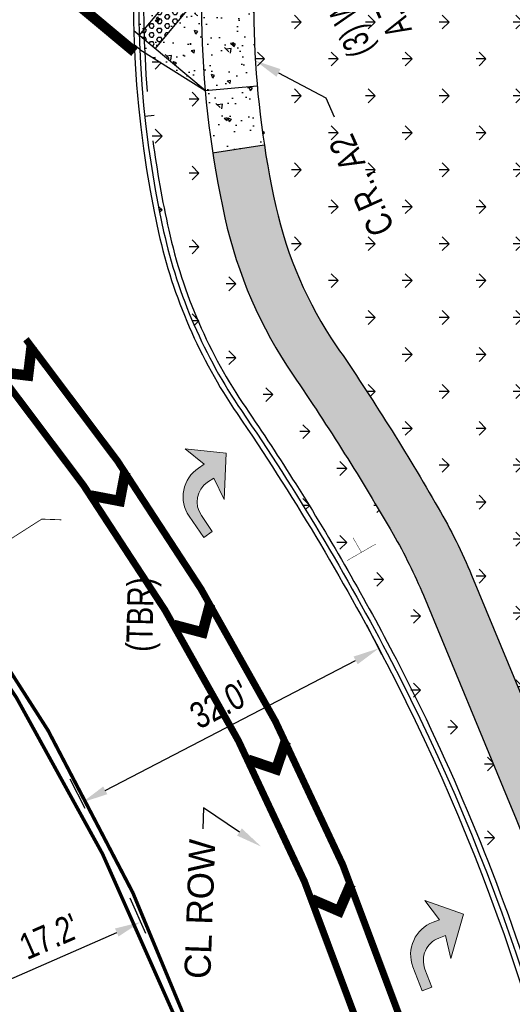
# Model space of a CAD drawing. Header units: feet. Extents: x 161194 to 165526, y 286511 to 289383.
# Tile 18 of 34: x 161741 to 161788, y 288856 to 288950. Entities that reach past the tile are written whole.
import ezdxf
from ezdxf import colors
from ezdxf.entities.mleader import LeaderData, LeaderLine
from ezdxf.math import Vec2, Vec3

# ---------------------------------------------------------------- set-up
doc = ezdxf.new("R2010")
doc.units = ezdxf.units.FT
doc.header["$MEASUREMENT"] = 0
doc.layers.add('DR_P_Storm_Sewer', color=1, linetype='Continuous', true_color=0xff0000)
doc.layers.add('UT_P_Water', color=5, linetype='Continuous', true_color=0x0000ff)
for name, color, linetype in [('DR_P_Text', 1, 'Continuous'), ('DR_P_Underdrain', 1, 'Continuous'), ('GE_P_CL_Text', 4, 'Continuous'), ('PM_P_Cells', 7, 'Continuous'), ('PM_P_Edge_Line', 7, 'Continuous'), ('PM_X_Cells', 251, 'Continuous'), ('PV_P_Curb', 6, 'Continuous'), ('PV_P_EOP', 7, 'Continuous'), ('PV_P_Walk', 4, 'Continuous'), ('SC_Shading1', 247, 'Continuous'), ('SC_Shading2', 255, 'Continuous'), ('SN_P_Signs', 1, 'Continuous')]:
    doc.layers.add(name, color=color, linetype=linetype)
doc.styles.add('Slanted-Normal', font='font31.shx', dxfattribs={"height": 0.1})
doc.styles.get("Standard").update_dxf_attribs({"font": 'font31.shx'})
doc.dimstyles.new('COEC', dxfattribs={"dimscale": 13.9, "dimtxt": 0.18, "dimasz": 0.18, "dimexe": 0.18, "dimexo": 0.0625, "dimgap": 0.09, "dimtad": 1, "dimzin": 0, "dimdsep": 46, "dimtxsty": 'Standard', "dimcen": 0.09, "dimclrd": 256, "dimclre": 256, "dimclrt": 256, "dimaunit": 1, "dimadec": 4, "dimazin": 0, "dimtfac": 1, "dimtofl": 0, "dimtmove": 0, "dimatfit": 3, "dimfxl": 1, "dimtolj": 1, "dimtzin": 0, "dimlwd": -1, "dimlwe": -1, "dimarcsym": 0})

# ---------------------------------------------------------------- blocks, each defined once
blk = doc.blocks.new('PMRT')
at = {"layer": 'PM_X_Cells', "color": 7, "linetype": 'Continuous', "lineweight": 0, "flags": 128}
blk.add_lwpolyline([(-5.521300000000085, 3.333333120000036, -0.4188653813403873), (-2.240412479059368, 6.540874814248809e-06), (-2.240000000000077, 6.540874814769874e-06), (-2.24, -0.666666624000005), (0, 0), (-2.560000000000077, -2.999999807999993), (-6.08, -0.333333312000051), (-3.839999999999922, -0.666666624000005), (-3.840000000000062, 0.03643318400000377, 0.414213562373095), (-6.136900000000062, 2.333333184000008), (-7.999999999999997, 2.333333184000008), (-7.999999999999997, 3.333333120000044), (-5.521300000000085, 3.333333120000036)], format="xyb", close=True, dxfattribs=at)
blk = doc.blocks.new('*D1292')
at = {"layer": 'Defpoints', "color": 0, "transparency": 16777216}
for p in [(161775.1377772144, 288889.8746023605), (161775.9048218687, 288888.3971395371), (161747.5041652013, 288873.6525574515)]:
    blk.add_point(p, dxfattribs=at)
at = {"layer": 'DR_P_Text', "transparency": 16777216}
for p, q in [((161775.4440536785, 288889.284660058), (161773.9858567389, 288892.0934036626)), ((161748.9559218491, 288876.2819407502), (161772.9189759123, 288888.722681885)), ((161747.0433970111, 288874.5400779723), (161745.5852000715, 288877.3488215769))]:
    blk.add_line(p, q, dxfattribs=at)
for points in [[(161772.7269891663, 288889.092482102), (161773.1109626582, 288888.352881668), (161775.1377772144, 288889.8746023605)], [(161748.7639351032, 288876.6517409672), (161749.147908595, 288875.9121405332), (161746.737120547, 288875.1300202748)]]:
    blk.add_solid(points, dxfattribs=at)
at = {"layer": 'DR_P_Text', "transparency": 16777216, "insert": (161759.9007204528, 288884.4992324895), "char_height": 2.5, "attachment_point": 5, "rotation": 27.43668852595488}
blk.add_mtext("\\A1;{\\W0.8;32.0'}", dxfattribs=at)
blk = doc.blocks.new('*D1293')
at = {"layer": 'Defpoints', "color": 0, "transparency": 16777216}
for p in [(161752.3478402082, 288863.6823305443), (161753.2284103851, 288861.6698118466), (161737.51664808, 288854.7951878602)]:
    blk.add_point(p, dxfattribs=at)
at = {"layer": 'DR_P_Text', "transparency": 16777216}
for p, q in [((161752.827555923, 288862.5859535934), (161751.345704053, 288865.9726849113)), ((161738.9264322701, 288857.8098427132), (161750.0574858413, 288862.6801943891)), ((161737.1157936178, 288855.711329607), (161735.6339417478, 288859.0980609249))]:
    blk.add_line(p, q, dxfattribs=at)
for points in [[(161749.8904631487, 288863.0619201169), (161750.2245085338, 288862.2984686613), (161752.3478402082, 288863.6823305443)], [(161738.7594095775, 288858.191568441), (161739.0934549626, 288857.4281169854), (161736.6360779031, 288856.8077065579)]]:
    blk.add_solid(points, dxfattribs=at)
at = {"layer": 'DR_P_Text', "transparency": 16777216, "insert": (161743.590036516, 288862.3063374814), "char_height": 2.5, "attachment_point": 5, "rotation": 23.631605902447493}
blk.add_mtext("\\A1;{\\W0.8;17.2'}", dxfattribs=at)

msp = doc.modelspace()

# ---------------------------------------------------------------- hatches: boundary and pattern name
at = {"layer": 'PM_P_Cells'}
h = msp.add_hatch(color=256, dxfattribs=at)
h.dxf.hatch_style = 1
h.paths.add_polyline_path([(161756.6189325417, 288908.9720412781), (161758.4328810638, 288907.4983943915), (161757.8823775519, 288907.1223638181), (161757.8826102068, 288907.1220232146, 0.4188653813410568), (161756.9806780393, 288902.5327087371), (161758.378764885, 288900.4859291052), (161759.2045120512, 288901.0499694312), (161758.1536484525, 288902.5884190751, -0.4142135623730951), (161758.7547629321, 288905.7806221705), (161759.3353456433, 288906.1771988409), (161760.3235469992, 288904.1395116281), (161760.5401173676, 288908.5502493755)])
h = msp.add_hatch(color=256, dxfattribs=at)
h.dxf.hatch_style = 1
h.paths.add_polyline_path([(161779.5308163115, 288865.7440535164), (161780.9567569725, 288863.8923684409), (161780.3344684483, 288863.6531821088), (161780.3346164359, 288863.6527970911, 0.4188653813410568), (161778.400314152, 288859.3944213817), (161779.2896122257, 288857.0807440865), (161780.2230358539, 288857.4395200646), (161779.5546002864, 288859.1785817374, -0.4142135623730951), (161780.8745085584, 288862.1466352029), (161781.5307985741, 288862.3988905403), (161782.023315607, 288860.1884294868), (161783.2495537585, 288864.4308168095)])
at = {"layer": 'SC_Shading1'}
h = msp.add_hatch(dxfattribs=at)
h.set_pattern_fill('ANSI31', color=256, scale=12)
h.set_pattern_definition([(45, (0, 0), (-1.060660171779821, 1.060660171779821), [])])
edge = h.paths.add_edge_path()
edge.add_arc((161853.4027519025, 288950.8269991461), 90.34155434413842, 154.5290166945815, 162.5223185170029, ccw=False)
edge.add_line((161771.8421079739, 288989.6787404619), (161780.2610598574, 288984.0781714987))
edge.add_arc((161797.9850224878, 289010.7213910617), 32.00000000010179, 236.3668178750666, 267.9316150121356)
edge.add_line((161796.8300692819, 288978.7422403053), (161801.7930000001, 288978.5630000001))
edge.add_line((161801.7930000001, 288978.5630000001), (161805.1149999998, 288980.0249999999))
edge.add_line((161805.1149999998, 288980.0249999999), (161806.5128719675, 288982.4596664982))
edge.add_line((161806.5128719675, 288982.4596664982), (161810.8105734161, 288982.2155760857))
edge.add_line((161810.8105734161, 288982.2155760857), (161810.5104377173, 288973.873787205))
edge.add_line((161810.5104377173, 288973.873787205), (161811.259952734, 288973.8468198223))
edge.add_line((161811.259952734, 288973.8468198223), (161809.7704704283, 288932.4490554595))
edge.add_line((161809.7704704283, 288932.4490554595), (161803.965120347, 288932.6587204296))
edge.add_line((161803.965120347, 288932.6587204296), (161803.0628767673, 288901.5862100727))
edge.add_line((161803.0628767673, 288901.5862100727), (161803.0083098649, 288882.3047284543))
edge.add_line((161803.0083098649, 288882.3047284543), (161803.341168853, 288863.0090549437))
edge.add_line((161803.341168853, 288863.0090549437), (161803.6104735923, 288854.6288795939))
edge.add_line((161803.6104735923, 288854.6288795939), (161815.9784887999, 288853.7854950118))
edge.add_line((161815.9784887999, 288853.7854950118), (161817.7685411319, 288850.2083854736))
edge.add_line((161817.7685411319, 288850.2083854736), (161805.044332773, 288843.8409542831))
edge.add_arc((161800.7929584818, 288852.336589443), 9.50000000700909, 287.2765094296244, 296.58423753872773, ccw=False)
edge.add_arc((161597.5131971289, 288795.7827333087), 211.5000000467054, 12.97367856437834, 16.21259766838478)
edge.add_line((161800.6023329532, 288854.8340070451), (161800.3420000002, 288862.9350000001))
edge.add_line((161800.3420000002, 288862.9350000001), (161800.008236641, 288882.2830994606))
edge.add_line((161800.008236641, 288882.2830994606), (161800.0630000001, 288901.6340000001))
edge.add_line((161800.0630000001, 288901.6340000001), (161801.5415822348, 288952.5551291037))
edge.add_line((161801.5415822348, 288952.5551291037), (161795.8916698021, 288952.7591803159))
edge.add_arc((161798.0639082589, 289011.178156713), 58.45934846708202, 234.3741192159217, 267.87050732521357, ccw=False)
edge.add_arc((161851.6634446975, 288951.4348638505), 88.5000000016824, 162.5594982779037, 172.0598097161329, ccw=False)
h = msp.add_hatch(dxfattribs=at)
h.set_pattern_fill('GRASS', color=256, scale=5, angle=90)
h.set_pattern_definition([(180, (490.8001785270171, 75.48920679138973), (-3.535533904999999, -3.535533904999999), [0.9375, -6.133567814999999]), (135, (490.8001785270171, 75.48920679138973), (-3.535533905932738, -3.535533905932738), [0.9375, -4.0625]), (225, (490.8001785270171, 75.48920679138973), (3.535533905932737, -3.535533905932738), [0.9375, -4.0625])])
edge = h.paths.add_edge_path()
edge.add_line((161795.891669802, 288952.7591803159), (161801.5415822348, 288952.5551291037))
edge.add_line((161801.5415822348, 288952.5551291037), (161799.5630205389, 288901.641964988))
edge.add_line((161799.5630205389, 288901.641964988), (161799.508224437, 288882.2794946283))
edge.add_line((161799.508224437, 288882.2794946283), (161799.8421385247, 288862.9226575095))
edge.add_line((161799.8421385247, 288862.9226575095), (161799.9796936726, 288858.6422417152))
edge.add_line((161799.9796936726, 288858.6422417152), (161799.0246630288, 288858.3457346))
edge.add_arc((161597.5131971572, 288795.7827333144), 211.0000000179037, 17.24793261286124, 20.95168645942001)
edge.add_line((161794.5623585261, 288871.2322396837), (161794.5361444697, 288871.5945378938))
edge.add_line((161794.5361444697, 288871.5945378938), (161794.4353975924, 288878.7702623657))
edge.add_line((161794.4353975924, 288878.7702623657), (161794.1540000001, 288901.7880000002))
edge.add_line((161794.1540000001, 288901.7880000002), (161794.3031590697, 288912.0440130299))
edge.add_line((161794.3031590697, 288912.0440130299), (161795.446, 288933.929))
edge.add_line((161795.446, 288933.929), (161794.9989999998, 288933.463))
edge.add_arc((161795.3041015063, 288929.3033262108), 4.170847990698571, 94.19498785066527, 165.1459530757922)
edge.add_line((161791.2726349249, 288930.3725549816), (161791.1239999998, 288928.4550000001))
edge.add_line((161791.1239999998, 288928.4550000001), (161790.7441921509, 288915.3361550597))
edge.add_line((161790.7441921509, 288915.3361550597), (161790.3390000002, 288901.4180000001))
edge.add_line((161790.3390000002, 288901.4180000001), (161790.2252130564, 288886.5566895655))
edge.add_line((161790.2252130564, 288886.5566895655), (161790.28653294, 288881.9346153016))
edge.add_line((161790.28653294, 288881.9346153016), (161790.2417955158, 288881.86006894))
edge.add_line((161790.2417955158, 288881.86006894), (161784.0204969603, 288896.8676155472))
edge.add_arc((161733.213072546, 288875.8056682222), 55.00000000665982, 22.51619124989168, 30.01991961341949)
edge.add_arc((161570.00006104, 288781.4989194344), 243.4999999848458, 30.01991961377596, 34.33567885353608)
edge.add_arc((161802.8607768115, 288940.5583015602), 38.50000000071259, 192.5640724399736, 214.3356788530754, ccw=False)
edge.add_arc((161851.6634446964, 288951.4348638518), 88.50000000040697, 172.0598097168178, 192.5640724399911, ccw=False)
edge.add_line((161764.0119111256, 288963.6601925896), (161765.8603402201, 288962.4305556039))
edge.add_arc((161797.9850224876, 289010.7213910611), 57.99999999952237, 236.3668178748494, 267.9316150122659)
h = msp.add_hatch(dxfattribs=at)
h.set_pattern_fill('AR-CONC', color=256, scale=0.5, angle=90)
h.set_pattern_definition([(140, (296.8073317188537, 39.45900601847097), (0.3137606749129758, 3.586300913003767), [0.375, -4.125]), (85.00000000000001, (296.8073317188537, 39.45900601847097), (-3.760960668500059, -0.6937566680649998), [0.3, -3.3]), (190.45144446, (296.8334784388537, 39.75786442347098), (-3.447199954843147, 2.89254423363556), [0.31870096, -3.50571056]), (136.1842, (295.8073317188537, 39.45900601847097), (0.827596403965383, 5.336206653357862), [0.5624999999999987, -6.187499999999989]), (186.63563549, (295.8762982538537, 39.90368974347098), (-4.870593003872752, 4.673309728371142), [0.47805171, -5.258568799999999]), (81.18416399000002, (295.8073317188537, 39.45900601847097), (-4.870593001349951, 4.673309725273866), [0.45, -4.950000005]), (111, (296.0573317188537, 39.95900601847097), (2.013094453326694, 2.984535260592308), [0.375, -4.125]), (56.00000000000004, (296.0573317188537, 39.95900601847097), (-3.625750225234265, 1.216576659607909), [0.3, -3.3]), (161.45144474, (296.2250895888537, 40.20771728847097), (-1.612655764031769, 4.201111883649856), [0.3187009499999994, -3.505710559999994]), (127.5, (296.8073317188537, 39.45900601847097), (-1.664469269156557, 0.06079927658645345), [0, -3.26, 0, -3.35, 0, -3.3125]), (97.49999999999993, (296.8073317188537, 39.45900601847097), (-1.972058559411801, 1.315347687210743), [0, -1.91, 0, -3.185, 0, -1.2625]), (57.49999999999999, (296.8073317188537, 38.34400601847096), (0.1127743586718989, 2.669112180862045), [0, -1.249999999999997, 0, -3.899999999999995, 0, -5.174999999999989]), (47.5, (296.8073317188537, 37.84400601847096), (-0.5005249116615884, 2.915930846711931), [0, -1.625, 0, -2.59, 0, -3.675])])
edge = h.paths.add_edge_path()
edge.add_arc((161851.6634449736, 288951.4348638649), 88.50000027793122, 180.8283393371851, 185.0031143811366)
edge.add_arc((161851.6634451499, 288951.4348639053), 88.5000004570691, 185.0031143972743, 188.6823770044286)
edge.add_line((161764.177622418, 288938.0751894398), (161759.2349205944, 288937.3204055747))
edge.add_arc((161851.6634447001, 288951.4348638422), 93.50000000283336, 185.0031143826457, 188.6823770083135, ccw=False)
edge.add_line((161758.5196835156, 288943.2807389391), (161752.253212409, 288947.2092613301))
edge.add_arc((161851.6634446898, 288951.4348638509), 99.49999999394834, 177.1955197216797, 182.4339902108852, ccw=False)
edge.add_line((161752.2826144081, 288956.3031871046), (161758.1732158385, 288950.0831581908))
edge.add_arc((161851.6634451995, 288951.4348638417), 93.50000050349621, 177.1490767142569, 180.8283393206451, ccw=False)
edge.add_line((161758.2791671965, 288956.0853171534), (161763.2729788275, 288955.836629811))
edge.add_arc((161851.6634450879, 288951.4348638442), 88.50000039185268, 177.1490767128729, 180.8283393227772)
h = msp.add_hatch(dxfattribs=at)
h.set_pattern_fill('HEX', color=256, scale=2)
h.set_pattern_definition([(0, (12.02147514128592, 28.88790585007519), (0, 0.4330127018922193), [0.25, -0.5]), (120, (12.02147514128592, 28.88790585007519), (-0.375, -0.2165063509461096), [0.2499999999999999, -0.4999999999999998]), (59.99999999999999, (12.27147514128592, 28.88790585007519), (-0.3749999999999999, 0.2165063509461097), [0.25, -0.5])])
h.paths.add_polyline_path([(161755.4094288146, 288952.3903283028), (161756.9447740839, 288951.1086439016), (161753.7405630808, 288947.2702807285), (161752.2052178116, 288948.5519651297)])
h = msp.add_hatch(dxfattribs=at)
h.set_pattern_fill('GRASS', color=256, scale=5, angle=90)
h.set_pattern_definition([(180, (459.7931156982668, 68.10779809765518), (-3.535533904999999, -3.535533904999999), [0.9375, -6.133567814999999]), (135, (459.7931156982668, 68.10779809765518), (-3.535533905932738, -3.535533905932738), [0.9375, -4.0625]), (225, (459.7931156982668, 68.10779809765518), (3.535533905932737, -3.535533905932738), [0.9375, -4.0625])])
edge = h.paths.add_edge_path()
edge.add_line((161752.253212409, 288947.2092613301), (161758.5196835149, 288943.2807389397))
edge.add_arc((161851.6634446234, 288951.4348638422), 93.49999992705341, 185.003114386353, 192.5640724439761)
edge.add_arc((161802.8607768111, 288940.5583015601), 43.50000000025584, 192.5640724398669, 214.3356788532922)
edge.add_arc((161570.000061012, 288781.4989194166), 238.5000000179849, 30.019919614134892, 34.33567885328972, ccw=False)
edge.add_arc((161733.2130725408, 288875.8056682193), 50.00000001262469, 22.516191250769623, 30.019919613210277, ccw=False)
edge.add_line((161779.4016401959, 288894.9528930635), (161787.8100958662, 288874.6692996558))
edge.add_arc((161597.5131971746, 288795.7827333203), 205.9999999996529, 14.95636129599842, 22.516191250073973, ccw=False)
edge.add_line((161796.5344677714, 288848.9478896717), (161796.8342122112, 288843.7007149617))
edge.add_arc((161800.7929584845, 288852.3365894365), 9.5000000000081, 195.546940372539, 245.372941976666, ccw=False)
edge.add_arc((161597.5131971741, 288795.7827333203), 201.5000000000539, 15.5469403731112, 27.43668852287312)
edge.add_arc((161570.0000610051, 288781.498919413), 232.5000000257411, 27.43668852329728, 34.33567885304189)
edge.add_arc((161802.860776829, 288940.5583015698), 49.50000002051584, 192.5640724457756, 214.3356788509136, ccw=False)
edge.add_arc((161851.6634447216, 288951.4348638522), 99.50000002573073, 182.433990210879, 192.5640724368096, ccw=False)
at = {"layer": 'SC_Shading2'}
h = msp.add_hatch(color=256, dxfattribs=at)
h.dxf.hatch_style = 1
edge = h.paths.add_edge_path()
edge.add_arc((161733.2130725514, 288875.8056682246), 50.00000000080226, 22.51619124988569, 30.01991961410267)
edge.add_arc((161570.0000610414, 288781.498919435), 238.4999999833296, 30.01991961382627, 34.33567885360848)
edge.add_arc((161802.8607768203, 288940.5583015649), 43.50000001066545, 192.5640724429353, 214.3356788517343, ccw=False)
edge.add_arc((161851.6634447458, 288951.4348638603), 93.50000005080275, 188.6823770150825, 192.5640724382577, ccw=False)
edge.add_line((161759.2349205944, 288937.3204055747), (161764.177622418, 288938.0751894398))
edge.add_arc((161851.6634444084, 288951.4348638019), 88.49999970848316, 188.6823770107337, 192.564072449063)
edge.add_arc((161802.8607768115, 288940.5583015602), 38.50000000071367, 192.5640724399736, 214.3356788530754)
edge.add_arc((161570.0000610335, 288781.4989194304), 243.4999999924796, 30.019919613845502, 34.33567885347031, ccw=False)
edge.add_arc((161733.2130725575, 288875.8056682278), 54.99999999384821, 22.516191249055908, 30.01991961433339, ccw=False)
edge.add_line((161784.0204969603, 288896.8676155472), (161792.4289526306, 288876.5840221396))
edge.add_arc((161597.5131971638, 288795.7827333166), 211.0000000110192, 17.24793261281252, 22.51619124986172, ccw=False)
edge.add_line((161799.0246630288, 288858.3457346), (161799.9796936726, 288858.6422417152))
edge.add_line((161799.9796936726, 288858.6422417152), (161800.1046169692, 288854.7549015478))
edge.add_arc((161597.5131972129, 288795.7827333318), 210.9999999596, 14.956361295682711, 16.229705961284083, ccw=False)
edge.add_line((161801.3650811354, 288850.2383060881), (161796.5344677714, 288848.9478896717))
edge.add_arc((161597.513197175, 288795.7827333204), 205.9999999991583, 14.9563612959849, 22.5161912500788)
edge.add_line((161787.8100958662, 288874.6692996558), (161779.4016401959, 288894.9528930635))

# ---------------------------------------------------------------- linework, layer by layer
at = {"layer": 'DR_P_Storm_Sewer', "elevation": 958.2252716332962, "flags": 128}
msp.add_lwpolyline([(161753.6479850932, 288940.8686985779), (161752.7366015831, 288940.7704505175)], dxfattribs=at)
at = {"layer": 'DR_P_Underdrain', "flags": 128}
msp.add_lwpolyline([(161753.0074971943, 288943.1884087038, -0.1294868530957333), (161761.7455968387, 288992.856846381), (161769.4292497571, 289009.5363361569)], format="xyb", dxfattribs=at)
at = {"layer": 'DR_P_Underdrain', "linetype": 'Continuous', "flags": 128}
for points in [[(161753.5166013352, 288938.46577991, 0.02198003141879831), (161755.0341622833, 288929.8992705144, 0.09528334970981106), (161762.3991630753, 288912.9203238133, -0.009361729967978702), (161767.1843218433, 288905.6253359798)], [(161767.1843218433, 288905.6253359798, -0.02074404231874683), (161776.7923423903, 288888.8579077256, -0.0423756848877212), (161789.9178776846, 288857.300526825)]]:
    msp.add_lwpolyline(points, format="xyb", dxfattribs=at)
at = {"layer": 'PM_P_Edge_Line', "const_width": 1, "flags": 128}
for points in [[(161751.7633077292, 288946.9669074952), (161705.7982552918, 288985.3378797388)], [(161741.9095755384, 288918.7837285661), (161741.5709127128, 288915.9884835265), (161738.7498974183, 288916.3302685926)], [(161750.8698548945, 288906.7431514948), (161750.3413952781, 288903.9775018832), (161747.550248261, 288904.5108335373)], [(161758.9883344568, 288894.119665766), (161758.2725375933, 288891.3964834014), (161755.5242493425, 288892.1188794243)], [(161766.2270960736, 288880.9685321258), (161765.319743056, 288878.3052342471), (161762.6277960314, 288879.2223476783)], [(161772.4556855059, 288867.309831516), (161771.3398217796, 288864.726946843), (161768.7291529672, 288865.8548139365)]]:
    msp.add_lwpolyline(points, dxfattribs=at)
at = {"layer": 'PM_P_Edge_Line', "color": 2, "const_width": 0.333}
for points in [[(161767.4280044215, 288816.4625743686, 0.176788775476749), (161698.4889222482, 288935.4172826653, 0.1692527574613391), (161605.7951905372, 288970.3357493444, -0.09014585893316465), (161574.6268577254, 288976.808013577)], [(161768.1154979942, 288804.9621595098, 0.1511574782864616), (161720.2520207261, 288912.7414377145, 0.03933284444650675), (161697.6275021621, 288934.3853771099, 0.166691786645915), (161607.2788223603, 288964.718732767, 0.01483327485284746), (161596.794952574, 288965.294137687), (161572.3084664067, 288965.9104799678)]]:
    msp.add_lwpolyline(points, format="xyb", dxfattribs=at)
at = {"layer": 'PM_P_Edge_Line', "const_width": 0.6659999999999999, "flags": 128}
msp.add_lwpolyline([(161787.2312755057, 288799.7863565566), (161786.8242394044, 288804.9396356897, 0.02198759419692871), (161784.6708133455, 288822.3888348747, -0.002317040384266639), (161784.1741371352, 288825.4254979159, 0.08051588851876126), (161765.254575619, 288882.867921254, 0.04978476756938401), (161741.3651050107, 288919.4627614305)], format="xyb", dxfattribs=at)
at = {"layer": 'PM_P_Edge_Line', "linetype": 'Continuous', "const_width": 0.6666, "flags": 128}
msp.add_lwpolyline([(161738.2493769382, 288916.9543279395, -0.04978476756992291), (161761.7044935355, 288881.0248484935, -0.08051588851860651), (161780.2236410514, 288824.7981378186, 0.01933402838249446), (161785.2861615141, 288799.321027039)], format="xyb", dxfattribs=at)
at = {"layer": 'PV_P_Curb', "flags": 128}
msp.add_lwpolyline([(161796.4415539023, 289073.8367258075), (161796.4147573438, 289073.0947639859, -0.0992204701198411), (161794.547466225, 289065.2573766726), (161761.2914662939, 288993.066048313, 0.1641950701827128), (161754.5461356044, 288929.7905048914, 0.09528334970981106), (161761.9862894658, 288912.6383036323, -0.03011161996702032), (161776.3485821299, 288888.6275236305, -0.08051588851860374), (161796.5194373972, 288827.3859982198, 0.03423473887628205), (161806.3091002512, 288784.7958524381, -0.06728157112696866), (161807.3976313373, 288778.0513354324), (161808.5673534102, 288732.4660778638, 0.05286198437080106), (161809.2436051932, 288727.3444923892, 0.0008731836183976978), (161809.813199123, 288725.0032650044)], format="xyb", dxfattribs=at)
at = {"layer": 'PV_P_EOP', "flags": 128}
msp.add_lwpolyline([(161795.9418796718, 289073.8547719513), (161795.9150831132, 289073.1128101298, -0.0992204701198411), (161794.0933356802, 289065.4665786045), (161760.8373357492, 288993.2752502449, 0.164195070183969), (161754.0581089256, 288929.6817392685, 0.164195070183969)], format="xyb", dxfattribs=at)
at = {"layer": 'PV_P_EOP', "linetype": 'Continuous', "flags": 128}
msp.add_lwpolyline([(161761.5734158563, 288912.3562834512, -0.03011161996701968), (161775.9048218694, 288888.3971395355, -0.08051588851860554), (161796.0256253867, 288827.3075782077, 0.03423473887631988), (161805.8306085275, 288784.6507811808)], format="xyb", dxfattribs=at)
at = {"layer": 'PV_P_EOP'}
msp.add_arc((161802.8607768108, 288940.55830156), 50, 192.5640724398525, 214.3356788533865, dxfattribs=at)
at = {"layer": 'PV_P_Walk', "linetype": 'Continuous', "flags": 128}
for points in [[(161759.4204011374, 288966.7146189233, 0.09615484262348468), (161760.4024557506, 288931.0956923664, 0.09528334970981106), (161766.9407727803, 288916.0225458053, -0.01883327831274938), (161776.5056485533, 288900.8207209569, -0.03275289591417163), (161779.4016401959, 288894.9528930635), (161787.8100958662, 288874.6692996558, -0.04081722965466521), (161798.0977067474, 288842.7066559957)], [(161764.0119111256, 288963.6601925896, 0.08970619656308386), (161765.2827225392, 288932.1833485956, 0.09528334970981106), (161771.0695088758, 288918.8427476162, -0.01883327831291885), (161780.8349061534, 288903.3222262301, -0.03275289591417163), (161784.0204969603, 288896.8676155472), (161792.4289526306, 288876.5840221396, -0.02299116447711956), (161799.0246630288, 288858.3457346)]]:
    msp.add_lwpolyline(points, format="xyb", dxfattribs=at)
at = {"layer": 'PV_P_Walk', "flags": 128}
for points in [[(161752.2052178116, 288948.5519651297), (161755.4094288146, 288952.3903283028)], [(161753.7405630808, 288947.2702807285), (161756.9447740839, 288951.1086439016)], [(161758.5196835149, 288943.2807389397), (161751.693604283, 288948.9790528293)], [(161752.253212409, 288947.2092613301), (161751.7354183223, 288947.6415084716)], [(161752.253212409, 288947.2092613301), (161758.519683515, 288943.2807389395)], [(161758.5196835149, 288943.2807389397), (161763.5006333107, 288943.7167884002)], [(161759.2349205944, 288937.3204055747), (161764.177622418, 288938.0751894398)]]:
    msp.add_lwpolyline(points, dxfattribs=at)
at = {"layer": 'SN_P_Signs', "const_width": 0.04199999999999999, "flags": 128}
for points in [[(161772.0898058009, 288898.2691855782), (161774.8605306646, 288899.8701489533)], [(161772.6746865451, 288900.4550296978), (161773.4751682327, 288899.0696672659)]]:
    msp.add_lwpolyline(points, dxfattribs=at)
at = {"layer": 'UT_P_Water', "const_width": 0.08, "flags": 128}
msp.add_lwpolyline([(161675.5204578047, 288902.6017737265), (161739.9065365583, 288900.3490338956), (161742.8759693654, 288902.2463631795), (161744.7653431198, 288902.1802577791)], dxfattribs=at)

# ---------------------------------------------------------------- block references
at = {"layer": 'PM_P_Cells'}
for p, rotation in [((161756.6189325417, 288908.9720412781), 124.335678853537), ((161779.5308163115, 288865.7440535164), 111.025045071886)]:
    msp.add_blockref('PMRT', p, dxfattribs=dict(at, rotation=rotation))

# ---------------------------------------------------------------- texts
at = {"layer": 'DR_P_Text', "char_height": 2.5, "attachment_point": 5, "style": 'Slanted-Normal'}
for s, insert, rotation in [('{\\W0.7;(3) WV\\PA.T.G.}', (161773.9409837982, 288950.8391901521), 114.04361111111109), ('{\\W0.8;(TBR)}', (161752.6557459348, 288893.1124415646), 88.84415884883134)]:
    msp.add_mtext(s, dxfattribs=dict(at, insert=insert, rotation=rotation))

# ---------------------------------------------------------------- dimensions: what is measured, and where the dimension line sits
at = {"layer": 'DR_P_Text'}
for p1, p2, distance, text, picture, middle in [((161747.5041652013, 288873.6525574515), (161775.9048218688, 288888.3971395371), 1.664708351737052, "{\\W0.8;32.0'}", '*D1292', (161759.9007204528, 288884.4992324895)), ((161737.51664808, 288854.7951878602), (161753.2284103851, 288861.6698118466), 2.1967328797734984, "{\\W0.8;17.2'}", '*D1293', (161743.590036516, 288862.3063374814))]:
    dim = msp.add_aligned_dim(p1=p1, p2=p2, distance=distance, text=text, dimstyle='COEC', override={"dimscale": 20, "dimtxt": 0.125, "dimasz": 0.125, "dimexe": 0.125, "dimexo": 0.05, "dimgap": 0.05}, dxfattribs=at)
    dim.commit()
    dim.dimension.update_dxf_attribs({"geometry": picture, "text_midpoint": middle})

# ---------------------------------------------------------------- leaders
ml = msp.add_multileader_mtext('Standard', dxfattribs=at)
ml.set_content('{\\W0.8;C.R., A2}', color=256, style='Slanted-Normal')
ml.set_leader_properties()
ml.build(insert=Vec2(0, 0))
ml.multileader.update_dxf_attribs({"dogleg_length": 0.1, "arrow_head_size": 2.5, "scale": 20})
ctx = ml.context
ctx.base_point, ctx.scale, ctx.char_height, ctx.arrow_head_size, ctx.plane_origin, ctx.plane_x_axis, ctx.plane_y_axis = Vec3(161777.5162010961, 288925.8408418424), 20, 2.5, 2.5, Vec3(161705.610944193, 288972.9781526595), Vec3(-0.4074318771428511, 0.9132356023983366), Vec3(-0.9132356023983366, -0.4074318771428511)
ctx.text_align_type = 2
notes = []
notes.append((ctx, [(0, (1, 1, 0), (161770.0530838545, 288942.5689987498), (0.4074318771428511, -0.9132356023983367), 2.000000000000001, [(0, [(161763.3229557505, 288946.1237422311)], 0, [])])]))
ctx.mtext.insert, ctx.mtext.text_direction, ctx.mtext.rotation, ctx.mtext.alignment, ctx.mtext.flow_direction = Vec3(161770.2875903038, 288938.2935909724), Vec3(-0.4074318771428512, 0.9132356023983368), 1.990436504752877, 3, 5
at = {"layer": 'GE_P_CL_Text'}
ml = msp.add_multileader_mtext('Standard', dxfattribs=at)
ml.set_content('CL ROW', color=256, style='Slanted-Normal')
ml.set_leader_properties()
ml.build(insert=Vec2(0, 0))
ml.multileader.update_dxf_attribs({"text_right_attachment_type": 3, "dogleg_length": 0.1, "arrow_head_size": 2.5, "scale": 20})
ctx = ml.context
ctx.base_point, ctx.scale, ctx.char_height, ctx.arrow_head_size, ctx.landing_gap_size, ctx.plane_origin, ctx.plane_x_axis, ctx.plane_y_axis = Vec3(161757.716777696, 288856.9673124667), 20, 2.5, 2.5, 1, Vec3(161776.4101455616, 288989.2384827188), Vec3(0.0360922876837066, 0.9993484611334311), Vec3(-0.9993484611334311, 0.0360922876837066)
ctx.right_attachment, ctx.text_align_type = 3, 2
notes.append((ctx, [(1, (1, 1, 0), (161758.3538352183, 288874.6066059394), (-0.0360922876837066, -0.9993484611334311), 2, [(0, [(161763.8766147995, 288870.9026618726)], 0, [])])]))
ctx.mtext.insert, ctx.mtext.text_direction, ctx.mtext.rotation, ctx.mtext.alignment, ctx.mtext.flow_direction = Vec3(161756.9963727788, 288871.6536759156), Vec3(0.0360922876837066, 0.9993484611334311), 1.534696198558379, 3, 5
for ctx, leaders in notes:
    for number, flags, end, landing, length, lines in leaders:
        leader = LeaderData()
        leader.index, (leader.has_last_leader_line, leader.has_dogleg_vector, leader.attachment_direction) = number, flags
        leader.last_leader_point, leader.dogleg_vector, leader.dogleg_length = Vec3(end), Vec3(landing), length
        for number, points, colour, breaks in lines:
            line = LeaderLine()
            line.index, line.vertices, line.color, line.breaks = number, Vec3.list(points), colors.encode_raw_color(colour), breaks
            leader.lines.append(line)
        ctx.leaders.append(leader)

doc.saveas('drawing.dxf')
